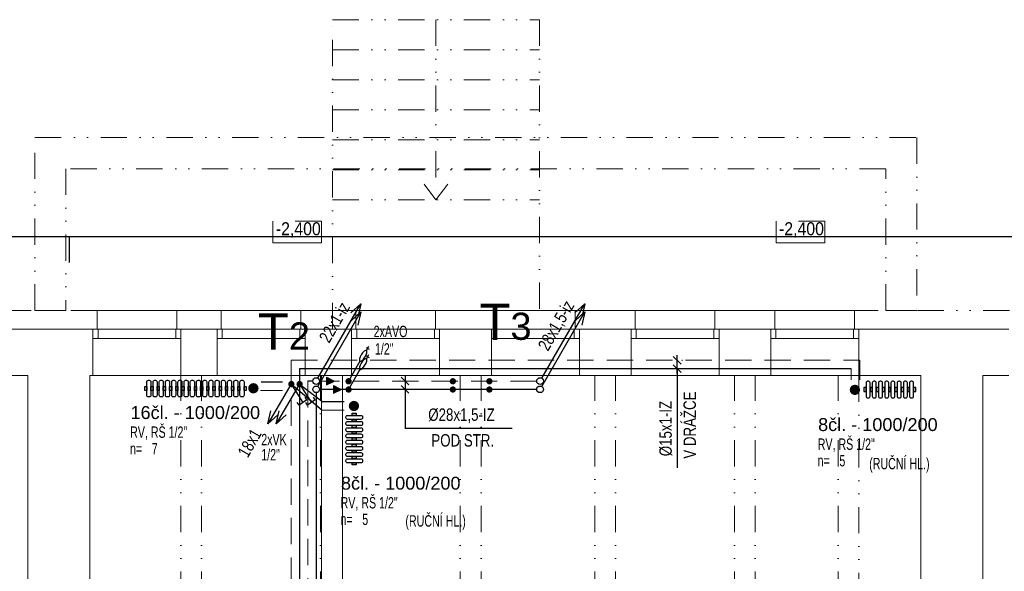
# Model space of a CAD drawing. Header units: millimetres. Extents: x 2424458 to 5109721, y -2781114 to -1335434.
# Tile 14 of 59: x 2477900 to 2487414, y -1407510 to -1402178. Entities that reach past the tile are written whole.
import ezdxf
from ezdxf.enums import TextEntityAlignment as Align

# ---------------------------------------------------------------- set-up
doc = ezdxf.new("R2010")
doc.units = ezdxf.units.MM
doc.header["$LTSCALE"] = 20
doc.header["$MEASUREMENT"] = 0
for name, pattern in [('Carkovana 2x_1', [200, 150, -50]), ('DASHED', [19.05, 12.7, -6.35]), ('DIVIDE', [31.75, 12.7, -6.35, 0, -6.35, 0, -6.35])]:
    doc.linetypes.add(name, pattern=pattern)
for name, color, linetype in [('KANALIZACE STÁV.', 2, 'Continuous'), ('KOTY', 2, 'Continuous'), ('ROZVODY', 6, 'Continuous'), ('slepak nový', 252, 'Continuous'), ('TZB_TOP rozvody', 6, 'Continuous'), ('UT', 6, 'Continuous')]:
    doc.layers.add(name, color=color, linetype=linetype)
doc.layers.add('Rámečky', color=7, linetype='Continuous', lineweight=25)
doc.layers.add('TZB TEXT', color=3, linetype='Continuous', lineweight=18)
doc.styles.add('ARIALNARROW', font='ARIALN.TTF')
doc.styles.add('ARIEL', font='ARIAL.TTF')
doc.styles.add('ROMAN', font='ic-romans.shx')
doc.styles.add('ROMANS', font='ic-romans.shx', dxfattribs={"width": 0.8})
doc.styles.get("Standard").update_dxf_attribs({"font": 'ic-romans.shx', "width": 0.8})
doc.dimstyles.new('M50', dxfattribs={"dimtxt": 100, "dimasz": 60, "dimexe": 50, "dimexo": 150, "dimgap": 100, "dimtad": 1, "dimdec": 0, "dimzin": 0, "dimdsep": 46, "dimtxsty": 'Standard', "dimblk1": 'OBLIQUE', "dimblk2": 'OBLIQUE', "dimsah": 1, "dimcen": 0.09, "dimdle": 50, "dimclrd": 256, "dimclre": 256, "dimclrt": 256, "dimadec": 0, "dimazin": 0, "dimtfac": 1, "dimtdec": 0, "dimtofl": 0, "dimtmove": 1, "dimatfit": 3, "dimldrblk": 'OBLIQUE', "dimfxl": 1, "dimarcsym": 0})

# ---------------------------------------------------------------- blocks, each defined once
blk = doc.blocks.new('*U727', base_point=(31500, 0))
at = {"layer": 'Rámečky', "linetype": 'Continuous'}
for p, q in [((31500, 14850), (0, 14850)), ((10500, 14850), (10500, 14600))]:
    blk.add_line(p, q, dxfattribs=at)
blk = doc.blocks.new('_OBLIQUE')
at = {"color": 0, "linetype": 'ByBlock'}
blk.add_line((-0.5, -0.5), (0.5, 0.5), dxfattribs=at)
blk = doc.blocks.new('B')
at = {"layer": 'TZB_TOP rozvody', "lineweight": -3, "ltscale": 200}
blk.add_hatch(color=3, dxfattribs=at).paths.add_polyline_path([(32.4, 1.9, 1), (-28.8, 1.9, 1)])
blk.add_hatch(color=3, dxfattribs=at).paths.add_polyline_path([(32.4, 1.9, 1), (-28.8, 1.9, 1)])
blk = doc.blocks.new('*U408', base_point=(16994.7, 17725.8))
at = {"linetype": 'ByBlock', "ltscale": 20}
blk.add_hatch(color=0, dxfattribs=at).paths.add_polyline_path([(16994.7, 17688.3), (17069.7, 17725.8), (16994.7, 17763.3)])
at = {"color": 0, "linetype": 'ByBlock', "lineweight": -2, "ltscale": 20}
for p, q in [((16994.7, 17688.3), (16994.7, 17763.3)), ((16994.7, 17763.3), (17069.7, 17725.8)), ((16994.7, 17688.3), (17069.7, 17725.8))]:
    blk.add_line(p, q, dxfattribs=at)
blk = doc.blocks.new('*D845')
at = {"layer": 'Defpoints', "color": 0}
for p in [(2484247.2, -1405470.4), (2484252.9, -1405470.4), (2484249.5, -1405550.4)]:
    blk.add_point(p, dxfattribs=at)
at = {"layer": 'KOTY', "linetype": 'Continuous', "lineweight": -2}
for p, q in [((2484252.9, -1405600.4), (2484252.9, -1405420.4)), ((2484297.2, -1405470.4), (2484302.9, -1405470.4)), ((2484252.9, -1405550.4), (2484252.9, -1406509.2)), ((2484299.5, -1405550.4), (2484302.9, -1405550.4))]:
    blk.add_line(p, q, dxfattribs=at)
at = {"layer": 'KOTY', "lineweight": -2, "xscale": 75, "yscale": 75, "zscale": 75}
for p, rotation in [((2484252.9, -1405470.4), 270), ((2484252.9, -1405550.4), 90)]:
    blk.add_blockref('_OBLIQUE', p, dxfattribs=dict(at, rotation=rotation))
at = {"layer": 'KOTY', "lineweight": -3, "insert": (2484142.9, -1406130.1), "char_height": 120, "attachment_point": 5, "rotation": 90, "style": 'ROMANS'}
blk.add_mtext('%%c15x1-IZ', dxfattribs=at)
blk = doc.blocks.new('*U789')
at = {"color": 0, "linetype": 'ByBlock', "lineweight": -2}
for p, q in [((0, 0), (140, 0)), ((140, 30), (120, 30)), ((140, 30), (140, -30)), ((140, -30), (120, -30))]:
    blk.add_line(p, q, dxfattribs=at)

msp = doc.modelspace()

# ---------------------------------------------------------------- hatches: boundary and pattern name
at = {"layer": 'UT'}
for points in [[(2480158.2, -1405790.8, -1), (2480158.2, -1405690.8, -1)], [(2485969.9, -1405706.3, 1), (2485969.9, -1405806.3, 1)], [(2481179.8, -1405912.1, -1), (2481079.8, -1405912.1, -1)]]:
    msp.add_hatch(color=3, dxfattribs=at).paths.add_polyline_path(points)

# ---------------------------------------------------------------- linework, layer by layer
at = {"layer": 'KANALIZACE STÁV.', "linetype": 'Continuous'}
for p, q in [((2480780.6, -1405644), (2481196.6, -1404923.3)), ((2481196.6, -1404923.3), (2481099.6, -1405013)), ((2481196.6, -1404923.3), (2481167.5, -1405052.2)), ((2482944.3, -1405644), (2483360.3, -1404923.3)), ((2483360.3, -1404923.3), (2483263.3, -1405013)), ((2483360.3, -1404923.3), (2483331.3, -1405052.2)), ((2480780.6, -1405724), (2481196.6, -1405003.3)), ((2481196.6, -1405003.3), (2481099.6, -1405093)), ((2481196.6, -1405003.3), (2481167.5, -1405132.2)), ((2482944.3, -1405724), (2483360.3, -1405003.3)), ((2483360.3, -1405003.3), (2483263.3, -1405093)), ((2483360.3, -1405003.3), (2483331.3, -1405132.2)), ((2481248.9, -1405346.6), (2481277.2, -1405362.9)), ((2481250.1, -1405376.1), (2481274.8, -1405333.5)), ((2481187, -1405479.7), (2481075.9, -1405671.2)), ((2481248.9, -1405426.6), (2481277.2, -1405442.9)), ((2481250.1, -1405456.1), (2481274.8, -1405413.5)), ((2481187, -1405559.7), (2481075.9, -1405751.2)), ((2480507.1, -1405725.9), (2480299, -1406086.2)), ((2480587.1, -1405725.9), (2480379, -1406086.2)), ((2480299, -1406086.2), (2480328.1, -1405957.4)), ((2480379, -1406086.2), (2480408.1, -1405957.4)), ((2480299, -1406086.2), (2480396, -1405996.6)), ((2480379, -1406086.2), (2480476, -1405996.6))]:
    msp.add_line(p, q, dxfattribs=at)
at = {"layer": 'KANALIZACE STÁV.', "linetype": 'Continuous', "extrusion": (0, 0, -1)}
for centre in [(2481218.4, -1405427.8), (2481218.4, -1405507.8)]:
    msp.add_ellipse(centre, major_axis=(-31.7, -51.7), ratio=0.35027, dxfattribs=at)
at = {"layer": 'KOTY', "linetype": 'Continuous', "lineweight": -3}
for p, q in [((2481577.3, -1405671.2), (2481573.8, -1405671.2)), ((2481623.8, -1405621.2), (2481623.8, -1405801.2)), ((2481579.6, -1405751.2), (2481573.8, -1405751.2)), ((2481623.8, -1405751.2), (2481623.8, -1406128.6)), ((2482657.4, -1406128.6), (2481623.8, -1406128.6))]:
    msp.add_line(p, q, dxfattribs=at)
at = {"layer": 'ROZVODY', "color": 2, "linetype": 'Continuous'}
for centre in [(2480764.4, -1405671.2), (2482928.1, -1405671.2), (2480764.4, -1405751.2), (2482928.1, -1405751.2)]:
    msp.add_circle(centre, 32.2, dxfattribs=at)
at = {"layer": 'slepak nový', "linetype": 'DIVIDE', "lineweight": 13}
for p, q in [((2480922.5, -1402178.5), (2482922.5, -1402178.5)), ((2480922.5, -1405168.5), (2480922.5, -1402178.5)), ((2481922.5, -1402178.5), (2481922.5, -1403918.5)), ((2482922.5, -1402178.5), (2482922.5, -1405168.5)), ((2480922.5, -1402468.5), (2482922.5, -1402468.5)), ((2480922.5, -1402758.5), (2482922.5, -1402758.5)), ((2480922.5, -1403048.5), (2482922.5, -1403048.5)), ((2478047.5, -1403318.5), (2486567.5, -1403318.5)), ((2478047.5, -1404988.5), (2478047.5, -1403318.5)), ((2480922.5, -1403338.5), (2482922.5, -1403338.5)), ((2486567.5, -1403318.5), (2486567.5, -1404988.5)), ((2486267.5, -1403618.5), (2478347.5, -1403618.5)), ((2478347.5, -1403618.5), (2478347.5, -1404988.5)), ((2480922.5, -1403628.5), (2482922.5, -1403628.5)), ((2486267.5, -1404988.5), (2486267.5, -1403618.5)), ((2481922.5, -1403918.5), (2481808.1, -1403767.4)), ((2481922.5, -1403918.5), (2482036.8, -1403767.4)), ((2480922.5, -1403918.5), (2482922.5, -1403918.5)), ((2480816.6, -1404127), (2480346.6, -1404127)), ((2480346.6, -1404127), (2480346.6, -1404335.3)), ((2480816.6, -1404335.3), (2480816.6, -1404127)), ((2485678.2, -1404127), (2485208.2, -1404127)), ((2485208.2, -1404127), (2485208.2, -1404335.3)), ((2485678.2, -1404335.3), (2485678.2, -1404127)), ((2478647.5, -1404988.5), (2469302.5, -1404988.5)), ((2497627.5, -1404988.5), (2485967.5, -1404988.5)), ((2479457.5, -1411578.5), (2479457.5, -1405618.5)), ((2479657.5, -1411578.5), (2479657.5, -1405618.5)), ((2480807.5, -1411578.5), (2480807.5, -1405618.5)), ((2482157.5, -1411578.5), (2482157.5, -1405618.5)), ((2482357.5, -1411578.5), (2482357.5, -1405618.5)), ((2483457.5, -1411578.5), (2483457.5, -1405618.5)), ((2483657.5, -1411578.5), (2483657.5, -1405618.5)), ((2484807.5, -1411578.5), (2484807.5, -1405618.5)), ((2485007.5, -1411578.5), (2485007.5, -1405618.5)), ((2485807.5, -1411578.5), (2485807.5, -1405618.5)), ((2486007.5, -1405618.5), (2486007.5, -1411578.5))]:
    msp.add_line(p, q, dxfattribs=at)
at = {"layer": 'slepak nový', "linetype": 'Continuous', "lineweight": 13}
for p, q in [((2480346.6, -1404335.3), (2480816.6, -1404335.3)), ((2485208.2, -1404335.3), (2485678.2, -1404335.3)), ((2479417.5, -1404988.5), (2478647.5, -1404988.5)), ((2478647.5, -1404988.5), (2478647.5, -1405168.5)), ((2479417.5, -1404988.5), (2479417.5, -1405168.5)), ((2479847.5, -1404988.5), (2479417.5, -1404988.5)), ((2480617.5, -1404988.5), (2479847.5, -1404988.5)), ((2479847.5, -1404988.5), (2479847.5, -1405168.5)), ((2480617.5, -1404988.5), (2480617.5, -1405168.5)), ((2481147.5, -1404988.5), (2480617.5, -1404988.5)), ((2481917.5, -1404988.5), (2481147.5, -1404988.5)), ((2481147.5, -1404988.5), (2481147.5, -1405168.5)), ((2481917.5, -1404988.5), (2481917.5, -1405168.5)), ((2482497.5, -1404988.5), (2481917.5, -1404988.5)), ((2483267.5, -1404988.5), (2482497.5, -1404988.5)), ((2482497.5, -1404988.5), (2482497.5, -1405168.5)), ((2483267.5, -1404988.5), (2483267.5, -1405168.5)), ((2483847.5, -1404988.5), (2483267.5, -1404988.5)), ((2484617.5, -1404988.5), (2483847.5, -1404988.5)), ((2483847.5, -1404988.5), (2483847.5, -1405168.5)), ((2484617.5, -1404988.5), (2484617.5, -1405168.5)), ((2485197.5, -1404988.5), (2484617.5, -1404988.5)), ((2485967.5, -1404988.5), (2485197.5, -1404988.5)), ((2485197.5, -1404988.5), (2485197.5, -1405168.5)), ((2485967.5, -1404988.5), (2485967.5, -1405168.5)), ((2477755.2, -1405168.5), (2479807.5, -1405168.5)), ((2478647.5, -1405168.5), (2478607.5, -1405168.5)), ((2478607.5, -1405618.5), (2478607.5, -1405168.5)), ((2478607.5, -1405168.5), (2479457.5, -1405168.5)), ((2478657.5, -1405258.5), (2478657.5, -1405168.5)), ((2479407.5, -1405258.5), (2479407.5, -1405168.5)), ((2479417.5, -1405168.5), (2479457.5, -1405168.5)), ((2479457.5, -1405168.5), (2479807.5, -1405168.5)), ((2479457.5, -1405168.5), (2479457.5, -1405618.5)), ((2479847.5, -1405168.5), (2479807.5, -1405168.5)), ((2479807.5, -1405618.5), (2479807.5, -1405168.5)), ((2479807.5, -1405168.5), (2480657.5, -1405168.5)), ((2479857.5, -1405258.5), (2479857.5, -1405168.5)), ((2480607.5, -1405258.5), (2480607.5, -1405168.5)), ((2480617.5, -1405168.5), (2480657.5, -1405168.5)), ((2480657.5, -1405168.5), (2480657.5, -1405618.5)), ((2480657.5, -1405168.5), (2481107.5, -1405168.5)), ((2481107.5, -1405168.5), (2481147.5, -1405168.5)), ((2481107.5, -1405168.5), (2481107.5, -1405618.5)), ((2481107.5, -1405168.5), (2481957.5, -1405168.5)), ((2481157.5, -1405258.5), (2481157.5, -1405168.5)), ((2481907.5, -1405258.5), (2481907.5, -1405168.5)), ((2481917.5, -1405168.5), (2481957.5, -1405168.5)), ((2481957.5, -1405168.5), (2481957.5, -1405618.5)), ((2481957.5, -1405168.5), (2482457.5, -1405168.5)), ((2482457.5, -1405168.5), (2482497.5, -1405168.5)), ((2482457.5, -1405168.5), (2482457.5, -1405618.5)), ((2482457.5, -1405168.5), (2483307.5, -1405168.5)), ((2482507.5, -1405258.5), (2482507.5, -1405168.5)), ((2483257.5, -1405258.5), (2483257.5, -1405168.5)), ((2483267.5, -1405168.5), (2483307.5, -1405168.5)), ((2483307.5, -1405168.5), (2483307.5, -1405618.5)), ((2483307.5, -1405168.5), (2483807.5, -1405168.5)), ((2483807.5, -1405168.5), (2483847.5, -1405168.5)), ((2483807.5, -1405168.5), (2483807.5, -1405618.5)), ((2483807.5, -1405168.5), (2484657.5, -1405168.5)), ((2483857.5, -1405258.5), (2483857.5, -1405168.5)), ((2484607.5, -1405258.5), (2484607.5, -1405168.5)), ((2484617.5, -1405168.5), (2484657.5, -1405168.5)), ((2484657.5, -1405168.5), (2484657.5, -1405618.5)), ((2484657.5, -1405168.5), (2485157.5, -1405168.5)), ((2485157.5, -1405168.5), (2485197.5, -1405168.5)), ((2485157.5, -1405168.5), (2485157.5, -1405618.5)), ((2485157.5, -1405168.5), (2486007.5, -1405168.5)), ((2485207.5, -1405258.5), (2485207.5, -1405168.5)), ((2485957.5, -1405258.5), (2485957.5, -1405168.5)), ((2485967.5, -1405168.5), (2486007.5, -1405168.5)), ((2486007.5, -1405168.5), (2486007.5, -1405618.5)), ((2486007.5, -1405168.5), (2487455.7, -1405168.5)), ((2478607.5, -1405258.5), (2479457.5, -1405258.5)), ((2479807.5, -1405258.5), (2480657.5, -1405258.5)), ((2481107.5, -1405258.5), (2481957.5, -1405258.5)), ((2482457.5, -1405258.5), (2483307.5, -1405258.5)), ((2483807.5, -1405258.5), (2484657.5, -1405258.5)), ((2485157.5, -1405258.5), (2486007.5, -1405258.5)), ((2477977.5, -1405618.5), (2477755.2, -1405618.5)), ((2477977.5, -1405618.5), (2477977.5, -1411578.5)), ((2478577.5, -1405618.5), (2478577.5, -1410978.5)), ((2478577.5, -1405618.5), (2478607.5, -1405618.5)), ((2478607.5, -1405618.5), (2479457.5, -1405618.5)), ((2479457.5, -1405618.5), (2479807.5, -1405618.5)), ((2479807.5, -1405618.5), (2480657.5, -1405618.5)), ((2480657.5, -1405618.5), (2480815, -1405618.5)), ((2480815, -1405618.5), (2480815, -1405618.5)), ((2480815, -1405618.5), (2480815, -1405618.5)), ((2480815, -1405618.5), (2480815, -1411578.5)), ((2480815, -1405618.5), (2481020, -1405618.5)), ((2481020, -1411578.5), (2481020, -1405618.5)), ((2481020, -1405618.5), (2481107.5, -1405618.5)), ((2481020, -1405618.5), (2481020, -1405618.5)), ((2481020, -1405618.5), (2481020, -1405618.5)), ((2481107.5, -1405618.5), (2481957.5, -1405618.5)), ((2481957.5, -1405618.5), (2482457.5, -1405618.5)), ((2482457.5, -1405618.5), (2483307.5, -1405618.5)), ((2483307.5, -1405618.5), (2483807.5, -1405618.5)), ((2483807.5, -1405618.5), (2484657.5, -1405618.5)), ((2484657.5, -1405618.5), (2485157.5, -1405618.5)), ((2485157.5, -1405618.5), (2486007.5, -1405618.5)), ((2486007.5, -1405618.5), (2486607.5, -1405618.5)), ((2486607.5, -1405618.5), (2486607.5, -1410678.5)), ((2487207.5, -1405618.5), (2487207.5, -1411578.5)), ((2487207.5, -1405618.5), (2487455.7, -1405618.5))]:
    msp.add_line(p, q, dxfattribs=at)
at = {"layer": 'slepak nový', "linetype": 'Carkovana 2x_1', "lineweight": 13}
for p, q in [((2478347.5, -1404988.5), (2478047.5, -1404988.5)), ((2486567.5, -1404988.5), (2486267.5, -1404988.5))]:
    msp.add_line(p, q, dxfattribs=at)
at = {"layer": 'TZB_TOP rozvody', "linetype": 'DASHED', "lineweight": 9}
for p, q in [((2480524.4, -1405470.4), (2480524.4, -1411287.1)), ((2480524.4, -1405470.4), (2486013.6, -1405470.4)), ((2485933.6, -1405550.4), (2485933.6, -1405659.6)), ((2480684.4, -1405671.2), (2480684.4, -1411447.1)), ((2482895.9, -1405671.2), (2480796.6, -1405671.2)), ((2480440, -1405762.2), (2480227.6, -1405762.2)), ((2481034.6, -1405951.5), (2480822.2, -1405951.5))]:
    msp.add_line(p, q, dxfattribs=at)
at = {"layer": 'TZB_TOP rozvody', "lineweight": -3, "ltscale": 20}
msp.add_line((2486013.6, -1405470.4), (2486013.6, -1405659.6), dxfattribs=at)
at = {"layer": 'UT', "lineweight": -3}
for p, q in [((2480604.4, -1405550.4), (2480604.4, -1411367.1)), ((2480604.4, -1405550.4), (2485933.6, -1405550.4)), ((2480440, -1405682.2), (2480234.2, -1405682.2)), ((2480732.2, -1405671.2), (2480684.4, -1405671.2)), ((2480523.2, -1405698.7), (2480822.2, -1405951.5)), ((2480604.4, -1405702), (2480828.8, -1405871.5)), ((2482895.9, -1405751.2), (2480796.6, -1405751.2)), ((2480764.4, -1405783.4), (2480764.4, -1411527.1)), ((2481034.6, -1405871.5), (2480828.8, -1405871.5))]:
    msp.add_line(p, q, dxfattribs=at)
at = {"layer": 'UT', "color": 1}
for points in [[(2479167.8, -1405678.8), (2479167.8, -1405808.8, -0.414214), (2479152.8, -1405823.8), (2479143.8, -1405823.8, -0.414214), (2479128.8, -1405808.8), (2479128.8, -1405678.8, -0.414214), (2479143.8, -1405663.8), (2479152.8, -1405663.8, -0.414214)], [(2479227.8, -1405678.8), (2479227.8, -1405808.8, -0.414214), (2479212.8, -1405823.8), (2479203.8, -1405823.8, -0.414214), (2479188.8, -1405808.8), (2479188.8, -1405678.8, -0.414214), (2479203.8, -1405663.8), (2479212.8, -1405663.8, -0.414214)], [(2479287.8, -1405678.8), (2479287.8, -1405808.8, -0.414214), (2479272.8, -1405823.8), (2479263.8, -1405823.8, -0.414214), (2479248.8, -1405808.8), (2479248.8, -1405678.8, -0.414214), (2479263.8, -1405663.8), (2479272.8, -1405663.8, -0.414214)], [(2479347.8, -1405678.8), (2479347.8, -1405808.8, -0.414214), (2479332.8, -1405823.8), (2479323.8, -1405823.8, -0.414214), (2479308.8, -1405808.8), (2479308.8, -1405678.8, -0.414214), (2479323.8, -1405663.8), (2479332.8, -1405663.8, -0.414214)], [(2479407.8, -1405678.8), (2479407.8, -1405808.8, -0.414214), (2479392.8, -1405823.8), (2479383.8, -1405823.8, -0.414214), (2479368.8, -1405808.8), (2479368.8, -1405678.8, -0.414214), (2479383.8, -1405663.8), (2479392.8, -1405663.8, -0.414214)], [(2479467.8, -1405678.8), (2479467.8, -1405808.8, -0.414214), (2479452.8, -1405823.8), (2479443.8, -1405823.8, -0.414214), (2479428.8, -1405808.8), (2479428.8, -1405678.8, -0.414214), (2479443.8, -1405663.8), (2479452.8, -1405663.8, -0.414214)], [(2479527.8, -1405678.8), (2479527.8, -1405808.8, -0.414214), (2479512.8, -1405823.8), (2479503.8, -1405823.8, -0.414214), (2479488.8, -1405808.8), (2479488.8, -1405678.8, -0.414214), (2479503.8, -1405663.8), (2479512.8, -1405663.8, -0.414214)], [(2479587.8, -1405678.8), (2479587.8, -1405808.8, -0.414214), (2479572.8, -1405823.8), (2479563.8, -1405823.8, -0.414214), (2479548.8, -1405808.8), (2479548.8, -1405678.8, -0.414214), (2479563.8, -1405663.8), (2479572.8, -1405663.8, -0.414214)], [(2479647.8, -1405678.8), (2479647.8, -1405808.8, -0.414214), (2479632.8, -1405823.8), (2479623.8, -1405823.8, -0.414214), (2479608.8, -1405808.8), (2479608.8, -1405678.8, -0.414214), (2479623.8, -1405663.8), (2479632.8, -1405663.8, -0.414214)], [(2479707.8, -1405678.8), (2479707.8, -1405808.8, -0.414214), (2479692.8, -1405823.8), (2479683.8, -1405823.8, -0.414214), (2479668.8, -1405808.8), (2479668.8, -1405678.8, -0.414214), (2479683.8, -1405663.8), (2479692.8, -1405663.8, -0.414214)], [(2479767.8, -1405678.8), (2479767.8, -1405808.8, -0.414214), (2479752.8, -1405823.8), (2479743.8, -1405823.8, -0.414214), (2479728.8, -1405808.8), (2479728.8, -1405678.8, -0.414214), (2479743.8, -1405663.8), (2479752.8, -1405663.8, -0.414214)], [(2479827.8, -1405678.8), (2479827.8, -1405808.8, -0.414214), (2479812.8, -1405823.8), (2479803.8, -1405823.8, -0.414214), (2479788.8, -1405808.8), (2479788.8, -1405678.8, -0.414214), (2479803.8, -1405663.8), (2479812.8, -1405663.8, -0.414214)], [(2479887.8, -1405678.8), (2479887.8, -1405808.8, -0.414214), (2479872.8, -1405823.8), (2479863.8, -1405823.8, -0.414214), (2479848.8, -1405808.8), (2479848.8, -1405678.8, -0.414214), (2479863.8, -1405663.8), (2479872.8, -1405663.8, -0.414214)], [(2479947.8, -1405678.8), (2479947.8, -1405808.8, -0.414214), (2479932.8, -1405823.8), (2479923.8, -1405823.8, -0.414214), (2479908.8, -1405808.8), (2479908.8, -1405678.8, -0.414214), (2479923.8, -1405663.8), (2479932.8, -1405663.8, -0.414214)], [(2480007.8, -1405678.8), (2480007.8, -1405808.8, -0.414214), (2479992.8, -1405823.8), (2479983.8, -1405823.8, -0.414214), (2479968.8, -1405808.8), (2479968.8, -1405678.8, -0.414214), (2479983.8, -1405663.8), (2479992.8, -1405663.8, -0.414214)], [(2480067.8, -1405678.8), (2480067.8, -1405808.8, -0.414214), (2480052.8, -1405823.8), (2480043.8, -1405823.8, -0.414214), (2480028.8, -1405808.8), (2480028.8, -1405678.8, -0.414214), (2480043.8, -1405663.8), (2480052.8, -1405663.8, -0.414214)], [(2486117, -1405818.3), (2486117, -1405688.3, 0.414214), (2486102, -1405673.3), (2486093, -1405673.3, 0.414214), (2486078, -1405688.3), (2486078, -1405818.3, 0.414214), (2486093, -1405833.3), (2486102, -1405833.3, 0.414214)], [(2486177, -1405818.3), (2486177, -1405688.3, 0.414214), (2486162, -1405673.3), (2486153, -1405673.3, 0.414214), (2486138, -1405688.3), (2486138, -1405818.3, 0.414214), (2486153, -1405833.3), (2486162, -1405833.3, 0.414214)], [(2486237, -1405818.3), (2486237, -1405688.3, 0.414214), (2486222, -1405673.3), (2486213, -1405673.3, 0.414214), (2486198, -1405688.3), (2486198, -1405818.3, 0.414214), (2486213, -1405833.3), (2486222, -1405833.3, 0.414214)], [(2486297, -1405818.3), (2486297, -1405688.3, 0.414214), (2486282, -1405673.3), (2486273, -1405673.3, 0.414214), (2486258, -1405688.3), (2486258, -1405818.3, 0.414214), (2486273, -1405833.3), (2486282, -1405833.3, 0.414214)], [(2486357, -1405818.3), (2486357, -1405688.3, 0.414214), (2486342, -1405673.3), (2486333, -1405673.3, 0.414214), (2486318, -1405688.3), (2486318, -1405818.3, 0.414214), (2486333, -1405833.3), (2486342, -1405833.3, 0.414214)], [(2486417, -1405818.3), (2486417, -1405688.3, 0.414214), (2486402, -1405673.3), (2486393, -1405673.3, 0.414214), (2486378, -1405688.3), (2486378, -1405818.3, 0.414214), (2486393, -1405833.3), (2486402, -1405833.3, 0.414214)], [(2486477, -1405818.3), (2486477, -1405688.3, 0.414214), (2486462, -1405673.3), (2486453, -1405673.3, 0.414214), (2486438, -1405688.3), (2486438, -1405818.3, 0.414214), (2486453, -1405833.3), (2486462, -1405833.3, 0.414214)], [(2486537, -1405818.3), (2486537, -1405688.3, 0.414214), (2486522, -1405673.3), (2486513, -1405673.3, 0.414214), (2486498, -1405688.3), (2486498, -1405818.3, 0.414214), (2486513, -1405833.3), (2486522, -1405833.3, 0.414214)], [(2481067.8, -1406002.5), (2481197.8, -1406002.5, -0.414214), (2481212.8, -1406017.5), (2481212.8, -1406026.5, -0.414214), (2481197.8, -1406041.5), (2481067.8, -1406041.5, -0.414214), (2481052.8, -1406026.5), (2481052.8, -1406017.5, -0.414214)], [(2481067.8, -1406062.5), (2481197.8, -1406062.5, -0.414214), (2481212.8, -1406077.5), (2481212.8, -1406086.5, -0.414214), (2481197.8, -1406101.5), (2481067.8, -1406101.5, -0.414214), (2481052.8, -1406086.5), (2481052.8, -1406077.5, -0.414214)], [(2481067.8, -1406122.5), (2481197.8, -1406122.5, -0.414214), (2481212.8, -1406137.5), (2481212.8, -1406146.5, -0.414214), (2481197.8, -1406161.5), (2481067.8, -1406161.5, -0.414214), (2481052.8, -1406146.5), (2481052.8, -1406137.5, -0.414214)], [(2481067.8, -1406182.5), (2481197.8, -1406182.5, -0.414214), (2481212.8, -1406197.5), (2481212.8, -1406206.5, -0.414214), (2481197.8, -1406221.5), (2481067.8, -1406221.5, -0.414214), (2481052.8, -1406206.5), (2481052.8, -1406197.5, -0.414214)], [(2481067.8, -1406242.5), (2481197.8, -1406242.5, -0.414214), (2481212.8, -1406257.5), (2481212.8, -1406266.5, -0.414214), (2481197.8, -1406281.5), (2481067.8, -1406281.5, -0.414214), (2481052.8, -1406266.5), (2481052.8, -1406257.5, -0.414214)], [(2481067.8, -1406302.5), (2481197.8, -1406302.5, -0.414214), (2481212.8, -1406317.5), (2481212.8, -1406326.5, -0.414214), (2481197.8, -1406341.5), (2481067.8, -1406341.5, -0.414214), (2481052.8, -1406326.5), (2481052.8, -1406317.5, -0.414214)], [(2481067.8, -1406362.5), (2481197.8, -1406362.5, -0.414214), (2481212.8, -1406377.5), (2481212.8, -1406386.5, -0.414214), (2481197.8, -1406401.5), (2481067.8, -1406401.5, -0.414214), (2481052.8, -1406386.5), (2481052.8, -1406377.5, -0.414214)], [(2481067.8, -1406422.5), (2481197.8, -1406422.5, -0.414214), (2481212.8, -1406437.5), (2481212.8, -1406446.5, -0.414214), (2481197.8, -1406461.5), (2481067.8, -1406461.5, -0.414214), (2481052.8, -1406446.5), (2481052.8, -1406437.5, -0.414214)]]:
    msp.add_lwpolyline(points, format="xyb", close=True, dxfattribs=at)
for points in [[(2479128.8, -1405723.8), (2479128.8, -1405763.8), (2479107.8, -1405763.8), (2479107.8, -1405723.8)], [(2479188.8, -1405723.8), (2479188.8, -1405763.8), (2479167.8, -1405763.8), (2479167.8, -1405723.8)], [(2479248.8, -1405723.8), (2479248.8, -1405763.8), (2479227.8, -1405763.8), (2479227.8, -1405723.8)], [(2479308.8, -1405723.8), (2479308.8, -1405763.8), (2479287.8, -1405763.8), (2479287.8, -1405723.8)], [(2479368.8, -1405723.8), (2479368.8, -1405763.8), (2479347.8, -1405763.8), (2479347.8, -1405723.8)], [(2479428.8, -1405723.8), (2479428.8, -1405763.8), (2479407.8, -1405763.8), (2479407.8, -1405723.8)], [(2479488.8, -1405723.8), (2479488.8, -1405763.8), (2479467.8, -1405763.8), (2479467.8, -1405723.8)], [(2479548.8, -1405723.8), (2479548.8, -1405763.8), (2479527.8, -1405763.8), (2479527.8, -1405723.8)], [(2479608.8, -1405723.8), (2479608.8, -1405763.8), (2479587.8, -1405763.8), (2479587.8, -1405723.8)], [(2479668.8, -1405723.8), (2479668.8, -1405763.8), (2479647.8, -1405763.8), (2479647.8, -1405723.8)], [(2479728.8, -1405723.8), (2479728.8, -1405763.8), (2479707.8, -1405763.8), (2479707.8, -1405723.8)], [(2479788.8, -1405723.8), (2479788.8, -1405763.8), (2479767.8, -1405763.8), (2479767.8, -1405723.8)], [(2479848.8, -1405723.8), (2479848.8, -1405763.8), (2479827.8, -1405763.8), (2479827.8, -1405723.8)], [(2479908.8, -1405723.8), (2479908.8, -1405763.8), (2479887.8, -1405763.8), (2479887.8, -1405723.8)], [(2479968.8, -1405723.8), (2479968.8, -1405763.8), (2479947.8, -1405763.8), (2479947.8, -1405723.8)], [(2480028.8, -1405723.8), (2480028.8, -1405763.8), (2480007.8, -1405763.8), (2480007.8, -1405723.8)], [(2480088.8, -1405723.8), (2480088.8, -1405763.8), (2480067.8, -1405763.8), (2480067.8, -1405723.8)], [(2486078, -1405773.3), (2486078, -1405733.3), (2486057, -1405733.3), (2486057, -1405773.3)], [(2486138, -1405773.3), (2486138, -1405733.3), (2486117, -1405733.3), (2486117, -1405773.3)], [(2486198, -1405773.3), (2486198, -1405733.3), (2486177, -1405733.3), (2486177, -1405773.3)], [(2486258, -1405773.3), (2486258, -1405733.3), (2486237, -1405733.3), (2486237, -1405773.3)], [(2486318, -1405773.3), (2486318, -1405733.3), (2486297, -1405733.3), (2486297, -1405773.3)], [(2486378, -1405773.3), (2486378, -1405733.3), (2486357, -1405733.3), (2486357, -1405773.3)], [(2486438, -1405773.3), (2486438, -1405733.3), (2486417, -1405733.3), (2486417, -1405773.3)], [(2486498, -1405773.3), (2486498, -1405733.3), (2486477, -1405733.3), (2486477, -1405773.3)], [(2486558, -1405773.3), (2486558, -1405733.3), (2486537, -1405733.3), (2486537, -1405773.3)], [(2481112.8, -1405981.5), (2481152.8, -1405981.5), (2481152.8, -1406002.5), (2481112.8, -1406002.5)], [(2481112.8, -1406041.5), (2481152.8, -1406041.5), (2481152.8, -1406062.5), (2481112.8, -1406062.5)], [(2481112.8, -1406101.5), (2481152.8, -1406101.5), (2481152.8, -1406122.5), (2481112.8, -1406122.5)], [(2481112.8, -1406161.5), (2481152.8, -1406161.5), (2481152.8, -1406182.5), (2481112.8, -1406182.5)], [(2481112.8, -1406221.5), (2481152.8, -1406221.5), (2481152.8, -1406242.5), (2481112.8, -1406242.5)], [(2481112.8, -1406281.5), (2481152.8, -1406281.5), (2481152.8, -1406302.5), (2481112.8, -1406302.5)], [(2481112.8, -1406341.5), (2481152.8, -1406341.5), (2481152.8, -1406362.5), (2481112.8, -1406362.5)], [(2481112.8, -1406401.5), (2481152.8, -1406401.5), (2481152.8, -1406422.5), (2481112.8, -1406422.5)], [(2481112.8, -1406461.5), (2481152.8, -1406461.5), (2481152.8, -1406482.5), (2481112.8, -1406482.5)]]:
    msp.add_lwpolyline(points, close=True, dxfattribs=at)

# ---------------------------------------------------------------- block references
at = {"layer": 'KANALIZACE STÁV.', "linetype": 'Continuous', "xscale": 1.5, "yscale": 1.5, "zscale": 1.5, "rotation": 303.0031006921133}
for p in [(2480522.4, -1405702), (2480604.4, -1405702)]:
    msp.add_blockref('*U789', p, dxfattribs=at)
at = {"layer": 'KOTY', "lineweight": -3, "xscale": 75, "yscale": 75, "zscale": 75}
for p, rotation in [((2481623.8, -1405671.2), 270), ((2481623.8, -1405751.2), 90)]:
    msp.add_blockref('_OBLIQUE', p, dxfattribs=dict(at, rotation=rotation))
at = {"layer": 'Rámečky'}
msp.add_blockref('*U727', (2499379.5, -1419126.6), dxfattribs=at)
at = {"layer": 'TZB_TOP rozvody', "color": 3, "lineweight": -3, "ltscale": 200, "xscale": -1, "rotation": 180.0014850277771}
for p in [(2480864.5, -1405671.2), (2480932.4, -1405751.2)]:
    msp.add_blockref('*U408', p, dxfattribs=at)
at = {"layer": 'UT', "lineweight": -3, "xscale": -1, "rotation": 180}
for p in [(2480523.2, -1405698.7), (2480603.2, -1405698.7), (2481075.9, -1405671.2), (2482083.6, -1405671.2), (2482437, -1405671.2), (2481075.9, -1405751.2), (2482083.6, -1405751.2), (2482437, -1405751.2)]:
    msp.add_blockref('B', p, dxfattribs=at)

# ---------------------------------------------------------------- texts
at = {"layer": 'KOTY', "linetype": 'Continuous', "char_height": 120, "width": 745.143, "attachment_point": 5, "rotation": 60.0042, "style": 'ROMANS'}
for s, insert in [('22x1-iz', (2480941.6, -1405102.9)), ('28x1,5-iz', (2483092.4, -1405139.4)), ('18x1', (2480121.9, -1406270.3))]:
    msp.add_mtext(s, dxfattribs=dict(at, insert=insert))
at = {"layer": 'KOTY', "lineweight": -3, "insert": (2484374.8, -1406096.8), "char_height": 120, "width": 748.571, "attachment_point": 5, "rotation": 90, "style": 'ROMANS'}
msp.add_mtext('V DRÁŽCE', dxfattribs=at)
at = {"layer": 'KOTY', "lineweight": -3, "insert": (2482168.9, -1406007.2), "char_height": 120, "attachment_point": 5, "style": 'ROMANS'}
msp.add_mtext('%%c28x1,5-IZ', dxfattribs=at)
at = {"layer": 'KOTY', "lineweight": -3, "insert": (2482180.9, -1406245.1), "char_height": 120, "width": 748.571, "attachment_point": 5, "style": 'ROMANS'}
msp.add_mtext('POD STR.', dxfattribs=at)
at = {"layer": 'slepak nový', "linetype": 'DIVIDE', "lineweight": 13, "style": 'ARIALNARROW', "width": 1.07}
for p in [(2480375.1, -1404261.6), (2485236.7, -1404261.6)]:
    msp.add_text('-2,400', height=125, dxfattribs=at).set_placement(p)
at = {"layer": 'TZB TEXT', "style": 'ROMAN', "width": 0.7}
for s, p in [('2xAVO ', (2481320.3, -1405279.7)), ('1/2"', (2481332.6, -1405448.7)), ('RV, RŠ 1/2"', (2478967.2, -1406252.9)), ('2xVK ', (2480234.2, -1406325.2)), ('RV, RŠ 1/2"', (2485610.8, -1406369.1)), ('n=', (2478966, -1406412.7)), ('7', (2479176.4, -1406412.7)), ('1/2"', (2480234.2, -1406471.1)), ('n=', (2485609.6, -1406528.9)), ('5', (2485820.1, -1406528.9)), ('(RUČNÍ HL.)', (2486108, -1406557.1)), ('RV, RŠ 1/2"', (2481000.7, -1406935.4)), ('n=', (2480999.5, -1407095.3)), ('5', (2481209.9, -1407095.3)), ('(RUČNÍ HL.)', (2481627.1, -1407110.7))]:
    msp.add_text(s, height=110, dxfattribs=at).set_placement(p, align=Align.BOTTOM_LEFT)
at = {"layer": 'TZB TEXT', "style": 'ARIEL'}
for s, p in [('16čl. - 1000/200', (2478970.9, -1406075.6)), ('8čl. - 1000/200', (2485614.5, -1406191.8)), ('8čl. - 1000/200', (2481004.4, -1406758.2))]:
    msp.add_text(s, height=125, dxfattribs=at).set_placement(p, align=Align.BOTTOM_LEFT)
at = {"layer": 'TZB TEXT', "char_height": 350, "width": 565.2, "attachment_point": 1, "style": 'ARIEL'}
for s, insert in [('{\\fArial|b0|i0|c238|p34;T\\H0.75x;3}', (2482343, -1404922.8)), ('{\\fArial|b0|i0|c238|p34;T\\H0.75x;2}', (2480202.3, -1405016.3))]:
    msp.add_mtext(s, dxfattribs=dict(at, insert=insert))

# ---------------------------------------------------------------- dimensions: what is measured, and where the dimension line sits
at = {"layer": 'KOTY', "linetype": 'Continuous', "lineweight": -3}
dim = msp.add_linear_dim(base=(2484252.9, -1405470.4), p1=(2484249.5, -1405550.4), p2=(2484247.2, -1405470.4), angle=90, text='%%c15x1-IZ', dimstyle='M50', override={"dimscale": 1, "dimtxt": 120, "dimasz": 75, "dimexe": 50, "dimexo": 50, "dimgap": 50, "dimtxsty": 'ROMANS'}, dxfattribs=at)
dim.commit()
dim.dimension.update_dxf_attribs({"geometry": '*D845', "text_midpoint": (2484252.9, -1406130.1), "dimtype": 160})

doc.saveas('drawing.dxf')
